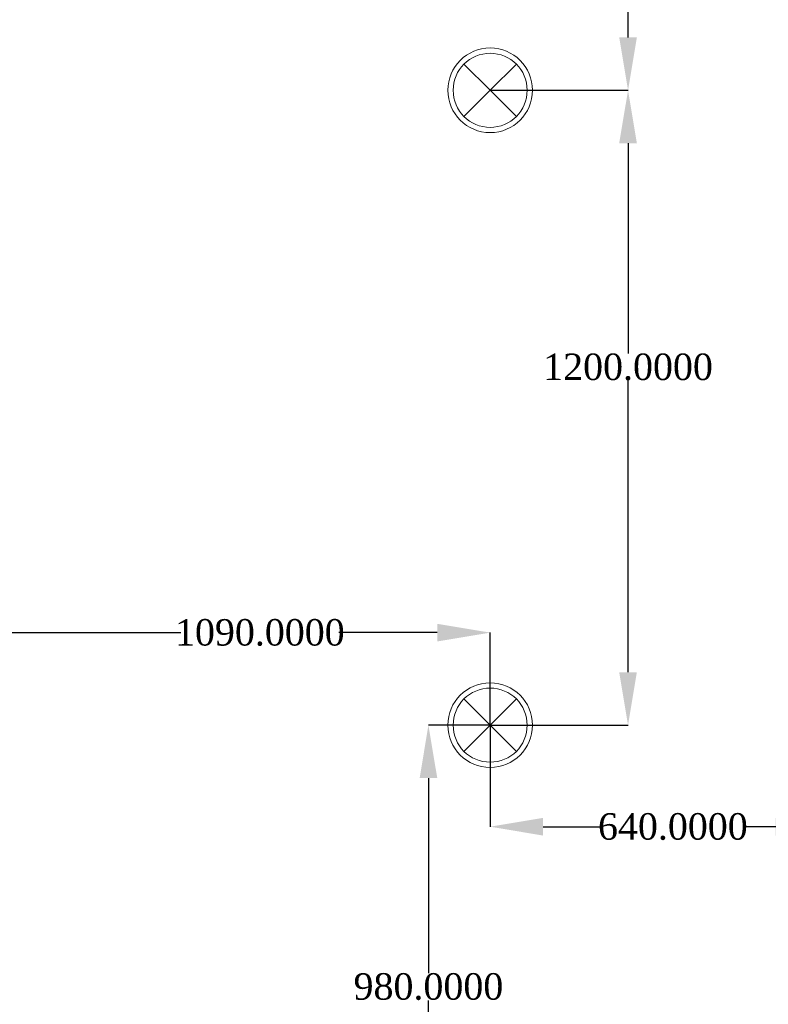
# Model space of a CAD drawing. Header units: millimetres. Extents: x 0 to 88385, y 0 to 41127.
# Tile 201 of 244: x 82850 to 84266, y 21340 to 23201. Entities that reach past the tile are written whole.
import ezdxf

# ---------------------------------------------------------------- set-up
doc = ezdxf.new("R2010")
doc.units = ezdxf.units.MM
doc.header["$MEASUREMENT"] = 0
doc.layers.add('- განათება', color=7, linetype='Continuous')
doc.layers.add('New_Interior - Lamp_Pen_No__77', color=7, linetype='Continuous', lineweight=20, true_color=0xffeb28)
doc.styles.get("Standard").update_dxf_attribs({"font": 'sylfaen.ttf'})
doc.dimstyles.get("Standard").update_dxf_attribs({"dimtxt": 0.18, "dimasz": 0.18, "dimexe": 0.18, "dimexo": 0.0625, "dimgap": 0.09, "dimtad": 0, "dimtih": 1, "dimtoh": 1, "dimdec": 4, "dimzin": 0, "dimdsep": 46, "dimtxsty": 'Standard', "dimcen": 0.09, "dimadec": 0, "dimazin": 0, "dimtfac": 1, "dimtdec": 4, "dimtofl": 0, "dimtmove": 0, "dimatfit": 3, "dimfxl": 1, "dimtolj": 1, "dimtzin": 0, "dimarcsym": 0})

# ---------------------------------------------------------------- blocks, each defined once
blk = doc.blocks.new('Recessed Spot')
at = {"layer": 'New_Interior - Lamp_Pen_No__77', "color": 2, "linetype": 'Continuous', "lineweight": 20, "true_color": 0xffeb28}
for q in [(-49.5, 49.5), (49.5, 49.5), (-49.5, -49.5), (49.5, -49.5)]:
    blk.add_line((0, 0), q, dxfattribs=at)
at = {"layer": 'New_Interior - Lamp_Pen_No__77', "color": 2, "linetype": 'Continuous', "lineweight": 20, "true_color": 0xffeb28, "flags": 128}
blk.add_lwpolyline([(80, 0, 1), (-80, 0, 1)], format="xyb", close=True, dxfattribs=at)
at = {"layer": 'New_Interior - Lamp_Pen_No__77', "color": 2, "linetype": 'Continuous', "lineweight": 20, "true_color": 0xffeb28}
blk.add_circle((0, 0), 70, dxfattribs=at)
blk = doc.blocks.new('*D1300')
at = {"layer": '- განათება', "color": 0, "lineweight": -2, "transparency": 16777216}
for p, q in [((83740.2, 21868), (83623.4, 21868)), ((83623.5, 21768), (83623.5, 21399.2)), ((83623.5, 20988), (83623.5, 21347.8)), ((83303.1, 20888), (83623.7, 20888))]:
    blk.add_line(p, q, dxfattribs=at)
at = {"layer": '- განათება', "color": 0, "transparency": 16777216}
for points in [[(83606.9, 21768), (83640.2, 21768), (83623.5, 21868)], [(83606.9, 20988), (83640.2, 20988), (83623.5, 20888)]]:
    blk.add_solid(points, dxfattribs=at)
at = {"layer": 'Defpoints', "color": 0, "transparency": 16777216}
for p in [(83623.5, 21868), (83740.3, 21868), (83303, 20888)]:
    blk.add_point(p, dxfattribs=at)
at = {"layer": '- განათება', "color": 0, "transparency": 16777216, "insert": (83623.5, 21373.5), "char_height": 50, "attachment_point": 5}
blk.add_mtext('\\A1;{\\fSylfaen|b0|i0|c0|p18;980.0000}', dxfattribs=at)
blk = doc.blocks.new('*D1301')
at = {"layer": '- განათება', "color": 0, "lineweight": -2, "transparency": 16777216}
for p, q in [((84380.3, 21875.9), (84380.3, 21675.8)), ((83740.3, 21867.9), (83740.3, 21675.8)), ((83840.3, 21676), (83951.9, 21676)), ((84280.3, 21676), (84219.7, 21676))]:
    blk.add_line(p, q, dxfattribs=at)
at = {"layer": '- განათება', "color": 0, "transparency": 16777216}
for points in [[(83840.3, 21692.7), (83840.3, 21659.3), (83740.3, 21676)], [(84280.3, 21692.7), (84280.3, 21659.3), (84380.3, 21676)]]:
    blk.add_solid(points, dxfattribs=at)
at = {"layer": 'Defpoints', "color": 0, "transparency": 16777216}
for p in [(84380.3, 21876), (83740.3, 21868), (83740.3, 21676)]:
    blk.add_point(p, dxfattribs=at)
at = {"layer": '- განათება', "color": 0, "transparency": 16777216, "insert": (84085.8, 21676), "char_height": 50, "attachment_point": 5}
blk.add_mtext('\\A1;{\\fSylfaen|b0|i0|c0|p18;640.0000}', dxfattribs=at)
blk = doc.blocks.new('*D1305')
at = {"layer": '- განათება', "color": 0, "lineweight": -2, "transparency": 16777216}
for p, q in [((82650.3, 21868), (82650.3, 22043)), ((82750.3, 22042.9), (83155.1, 22042.9)), ((83640.3, 22042.9), (83454.3, 22042.9)), ((83740.3, 21868), (83740.3, 22043))]:
    blk.add_line(p, q, dxfattribs=at)
at = {"layer": '- განათება', "color": 0, "transparency": 16777216}
for points in [[(82750.3, 22059.5), (82750.3, 22026.2), (82650.3, 22042.9)], [(83640.3, 22059.5), (83640.3, 22026.2), (83740.3, 22042.9)]]:
    blk.add_solid(points, dxfattribs=at)
at = {"layer": 'Defpoints', "color": 0, "transparency": 16777216}
for p in [(82650.3, 22042.9), (82650.3, 21868), (83740.3, 21868)]:
    blk.add_point(p, dxfattribs=at)
at = {"layer": '- განათება', "color": 0, "transparency": 16777216, "insert": (83304.7, 22042.9), "char_height": 50, "attachment_point": 5}
blk.add_mtext('\\A1;{\\fSylfaen|b0|i0|c0|p18;1090.0000}', dxfattribs=at)
blk = doc.blocks.new('*D1309')
at = {"layer": '- განათება', "color": 0, "lineweight": -2, "transparency": 16777216}
for p, q in [((83740.3, 23068), (84001.2, 23068)), ((84001, 22968), (84001, 22570.5)), ((84001, 21968), (84001, 22519.2)), ((83740.3, 21868), (84001.2, 21868))]:
    blk.add_line(p, q, dxfattribs=at)
at = {"layer": '- განათება', "color": 0, "transparency": 16777216}
for points in [[(83984.3, 22968), (84017.7, 22968), (84001, 23068)], [(83984.3, 21968), (84017.7, 21968), (84001, 21868)]]:
    blk.add_solid(points, dxfattribs=at)
at = {"layer": 'Defpoints', "color": 0, "transparency": 16777216}
for p in [(83740.3, 23068), (83740.3, 21868), (84001, 21868)]:
    blk.add_point(p, dxfattribs=at)
at = {"layer": '- განათება', "color": 0, "transparency": 16777216, "insert": (84001, 22544.8), "char_height": 50, "attachment_point": 5}
blk.add_mtext('\\A1;{\\fSylfaen|b0|i0|c0|p18;1200.0000}', dxfattribs=at)
blk = doc.blocks.new('*D1310')
at = {"layer": '- განათება', "color": 0, "lineweight": -2, "transparency": 16777216}
for p, q in [((83740.3, 24268), (84001.2, 24268)), ((84001, 24168), (84001, 23770.5)), ((84001, 23168), (84001, 23719.2)), ((83740.3, 23068), (84001.2, 23068))]:
    blk.add_line(p, q, dxfattribs=at)
at = {"layer": '- განათება', "color": 0, "transparency": 16777216}
for points in [[(83984.3, 24168), (84017.7, 24168), (84001, 24268)], [(83984.3, 23168), (84017.7, 23168), (84001, 23068)]]:
    blk.add_solid(points, dxfattribs=at)
at = {"layer": 'Defpoints', "color": 0, "transparency": 16777216}
for p in [(83740.3, 24268), (83740.3, 23068), (84001, 23068)]:
    blk.add_point(p, dxfattribs=at)
at = {"layer": '- განათება', "color": 0, "transparency": 16777216, "insert": (84001, 23744.8), "char_height": 50, "attachment_point": 5}
blk.add_mtext('\\A1;{\\fSylfaen|b0|i0|c0|p18;1200.0000}', dxfattribs=at)

msp = doc.modelspace()

# ---------------------------------------------------------------- block references
at = {"layer": '- განათება', "color": 2, "linetype": 'Continuous', "lineweight": 20, "true_color": 0xffeb28, "zscale": 1000}
for p in [(83740.26565, 23067.98097), (83740.26565, 21867.98097)]:
    msp.add_blockref('Recessed Spot', p, dxfattribs=at)

# ---------------------------------------------------------------- dimensions: what is measured, and where the dimension line sits
at = {"layer": '- განათება', "color": 1}
for base, p1, p2, angle, picture, middle in [((84001, 23067.98097), (83740.26565, 24267.98097), (83740.26565, 23067.98097), 270, '*D1310', (84001, 23744.83167)), ((84001, 21867.98097), (83740.26565, 23067.98097), (83740.26565, 21867.98097), 270, '*D1309', (84001, 22544.83167)), ((82650.26565, 22042.86), (83740.26565, 21867.98097), (82650.26565, 21867.98097), 180, '*D1305', (83304.70821, 22042.86)), ((83740.26565, 21676), (84380.26565, 21876), (83740.26565, 21867.98097), 180, '*D1301', (84085.78061, 21676)), ((83623.53069, 21867.98097), (83303, 20887.98097), (83740.26565, 21867.98097), 90, '*D1300', (83623.53069, 21373.5))]:
    dim = msp.add_linear_dim(base=base, p1=p1, p2=p2, angle=angle, text='{\\fSylfaen|b0|i0|c0|p18;<>}', dimstyle='Standard', override={"dimtxt": 50, "dimasz": 100}, dxfattribs=at)
    dim.commit()
    dim.dimension.update_dxf_attribs({"geometry": picture, "text_midpoint": middle, "dimtype": 160})

doc.saveas('drawing.dxf')
